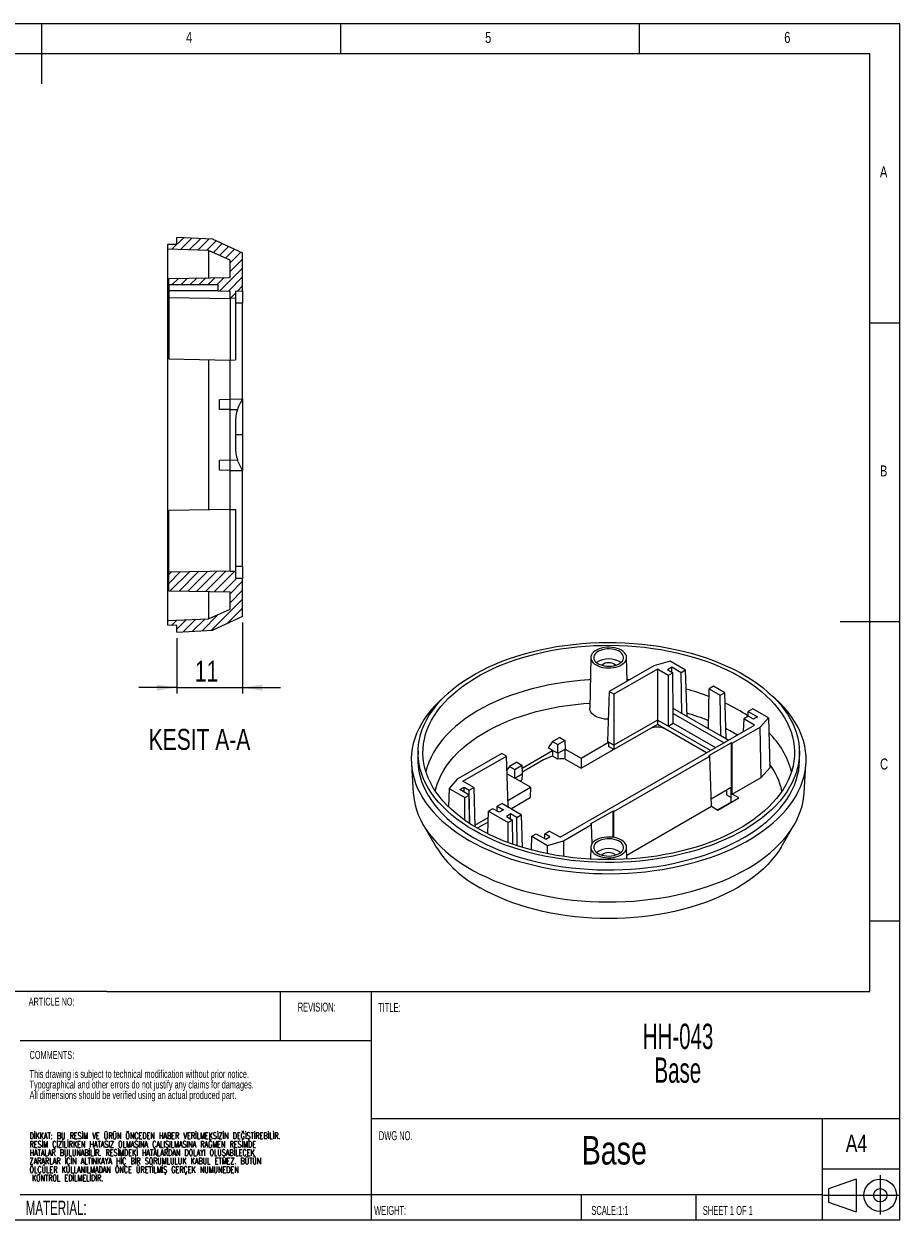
# Model space of a CAD drawing. Header units: millimetres. Extents: x 5 to 292, y 5 to 205.
# Tile 2 of 2: x 146 to 292, y 5 to 205. Entities that reach past the tile are written whole.
import ezdxf

# ---------------------------------------------------------------- set-up
doc = ezdxf.new("R2010")
doc.units = ezdxf.units.MM
doc.layers.add('FORMAT', color=7, linetype='Continuous')
doc.layers.add('LAYER1', color=7, linetype='Continuous', lineweight=25)
doc.layers.add('LAYER_1', color=179, linetype='Continuous', lineweight=25)
doc.styles.add('SLDTEXTSTYLE1', font='TXT', dxfattribs={"width": 0.75})
doc.styles.add('SLDTEXTSTYLE2', font='TXT', dxfattribs={"width": 0.605})
doc.styles.add('SLDTEXTSTYLE3', font='TXT', dxfattribs={"width": 0.605, "bigfont": 'bigfont'})
doc.dimstyles.new('SLDDIMSTYLE4', dxfattribs={"dimtxt": 3.5, "dimasz": 3.302, "dimexe": 0, "dimexo": 0.0625, "dimgap": 0.875, "dimtad": 1, "dimrnd": 1e-09, "dimzin": 12, "dimdsep": 46, "dimtxsty": 'SLDTEXTSTYLE1', "dimsah": 1, "dimcen": 0.09, "dimadec": 0, "dimazin": 3, "dimtfac": 1, "dimtmove": 0, "dimatfit": 0, "dimfxl": 1, "dimfrac": 2, "dimtolj": 1, "dimtzin": 12, "dimarcsym": 0})

# ---------------------------------------------------------------- blocks, each defined once
blk = doc.blocks.new('Block5_1')
at = {"layer": 'FORMAT'}
for p, q in [((11.82, 8.19), (11.82, 0)), ((6.79, 7.34), (1.01, 5.34)), ((1.01, 5.34), (1.01, 2.54)), ((6.79, 7.34), (6.79, 0.54)), ((0, 4.03), (15.88, 4.03)), ((1.01, 2.54), (6.79, 0.54))]:
    blk.add_line(p, q, dxfattribs=at)
for radius in [3.4, 1.4]:
    blk.add_circle((11.82, 3.99), radius, dxfattribs=at)
blk = doc.blocks.new('SW_NOTE_0')
at = {"layer": 'LAYER1', "color": 0, "char_height": 4.233, "attachment_point": 2, "style": 'SLDTEXTSTYLE2'}
for s, insert in [('HH-043', (9.79, 5.46)), ('Base', (9.75, -0.19))]:
    blk.add_mtext(s, dxfattribs=dict(at, insert=insert))
blk = doc.blocks.new('SW_NOTE_1')
at = {"layer": 'LAYER1', "color": 0, "char_height": 1.0583, "attachment_point": 1, "style": 'SLDTEXTSTYLE3'}
for s, insert in [('DİKKAT: BU RESİM VE ÜRÜN ÖNCEDEN HABER VERİLMEKSİZİN DEĞİŞTİREBİLİR.', (0, 1.36)), ('RESİM ÇİZİLİRKEN HATASIZ OLMASINA ÇALIŞILMASINA RAĞMEN RESİMDE', (0, -0.05)), ('HATALAR BULUNABİLİR. RESİMDEKİ HATALARDAN DOLAYI OLUŞABİLECEK', (0, -1.46)), ('ZARARLAR İÇİN ALTINKAYA HİÇ BİR SORUMLULUK KABUL ETMEZ. BÜTÜN', (0, -2.87)), ('ÖLÇÜLER KULLANILMADAN ÖNCE ÜRETİLMİŞ GERÇEK NUMUNEDEN', (0, -4.28)), ('KONTROL EDİLMELİDİR.', (0.4, -5.69))]:
    blk.add_mtext(s, dxfattribs=dict(at, insert=insert))
blk = doc.blocks.new('SW_NOTE_3')
at = {"layer": 'LAYER1', "color": 0, "char_height": 1.3229, "attachment_point": 1, "style": 'SLDTEXTSTYLE2'}
for s, insert in [('This drawing is subject to technical modification without prior notice.', (0, 1.71)), ('Typographical and other errors do not justify any claims for damages.', (0, -0.06)), ('All dimensions should be verified using an actual produced part.', (0, -1.82))]:
    blk.add_mtext(s, dxfattribs=dict(at, insert=insert))
blk = doc.blocks.new('_D_4')
at = {"layer": 'LAYER_1'}
for p, q in [((182.13, 104.87), (182.13, 92.99)), ((171.13, 102.29), (171.13, 92.99)), ((171.13, 93.99), (164.78, 93.99)), ((171.13, 93.99), (182.13, 93.99)), ((182.13, 93.99), (188.48, 93.99))]:
    blk.add_line(p, q, dxfattribs=at)
for points in [[(171.13, 93.99), (167.83, 94.5), (167.83, 93.48)], [(182.13, 93.99), (185.43, 93.48), (185.43, 94.5)]]:
    blk.add_solid(points, dxfattribs=at)
at = {"layer": 'LAYER_1', "insert": (174.15, 98.5), "char_height": 3.5, "attachment_point": 1, "style": 'SLDTEXTSTYLE1'}
blk.add_mtext('11', dxfattribs=at)

msp = doc.modelspace()

# ---------------------------------------------------------------- hatches: boundary and pattern name
at = {"layer": 'LAYER_1', "linetype": 'Continuous', "lineweight": 18}
h = msp.add_hatch(dxfattribs=at)
h.set_pattern_fill('ANSI31', color=256, scale=0.333333, style=0)
h.paths.add_polyline_path([(180.03171, 160.30511), (180.03171, 159.09001), (180.93171, 159.10572), (180.93171, 160.31907), (182.13171, 160.34002), (182.13171, 166.71352), (177.13856, 168.9752), (171.13171, 169.29001), (171.13171, 168.19001), (169.63171, 168.16383), (169.63171, 167.34239), (176.41937, 167.10536), (180.03171, 165.46913), (180.03171, 162.59001), (169.78171, 162.4111), (169.78171, 161.34001), (178.03171, 161.34001), (178.03171, 160.34003)], flags=0)
h = msp.add_hatch(dxfattribs=at)
h.set_pattern_fill('ANSI31', color=256, scale=0.333333, style=0)
h.paths.add_polyline_path([(180.93171, 112.26095), (180.93171, 113.4743), (180.03171, 113.49001), (169.78171, 113.31107), (169.78171, 110.16892), (180.03171, 109.99001), (180.03171, 107.11089), (176.41937, 105.47466), (169.63171, 105.23763), (169.63171, 104.41619), (171.13171, 104.39001), (171.13171, 103.29001), (177.13856, 103.60482), (182.13171, 105.8665), (182.13171, 112.24)], flags=0)

# ---------------------------------------------------------------- linework, layer by layer
at = {"color": 7, "linetype": 'Continuous', "lineweight": 25}
for p, q in [((169.63171, 168.16383), (171.13171, 168.19001)), ((169.63171, 167.34239), (169.63171, 168.16383)), ((171.13171, 168.19001), (171.13171, 169.29001)), ((177.13856, 168.9752), (171.13171, 169.29001)), ((177.13856, 168.9752), (182.13171, 166.71352)), ((176.41937, 167.10536), (169.63171, 167.34239)), ((169.63171, 158.73545), (169.63171, 167.34239)), ((180.03171, 165.46913), (176.41937, 167.10536)), ((176.41937, 167.10536), (176.41937, 162.52696)), ((182.13171, 160.34002), (182.13171, 166.71352)), ((180.03171, 162.59001), (180.03171, 165.46913)), ((169.78171, 162.4111), (180.03171, 162.59001)), ((169.78171, 161.34001), (169.78171, 162.4111)), ((178.03171, 161.34001), (169.78171, 161.34001)), ((169.78171, 161.34001), (169.78171, 160.34001)), ((178.03171, 160.34001), (169.78171, 160.34001)), ((169.78171, 160.34001), (169.78171, 159.26895)), ((178.03171, 160.34003), (178.03171, 161.34001)), ((178.03171, 160.34003), (180.03171, 160.30511)), ((180.03171, 159.09001), (180.03171, 160.30511)), ((180.93171, 160.31907), (182.13171, 160.34002)), ((180.93171, 160.31907), (180.93171, 159.10572)), ((182.13171, 160.34002), (182.13171, 158.29001)), ((169.78171, 158.73806), (169.63171, 158.73545)), ((169.63171, 152.73545), (169.63171, 158.73545)), ((169.78171, 159.26895), (180.03171, 159.09001)), ((169.78171, 159.26895), (169.78171, 148.96895)), ((180.93171, 159.10572), (180.03171, 159.09001)), ((180.03171, 159.09001), (180.03171, 148.79001)), ((180.93171, 159.10572), (180.93171, 148.80572)), ((182.13171, 158.29001), (180.93171, 158.29001)), ((182.13171, 142.29001), (182.13171, 158.29001)), ((169.63171, 152.73545), (169.78171, 152.73283)), ((169.63171, 105.23763), (169.63171, 152.73545)), ((169.78171, 148.96895), (180.03171, 148.79001)), ((176.41937, 148.85307), (176.41937, 123.72695)), ((180.03171, 148.79001), (180.93171, 148.80572)), ((180.03171, 142.25335), (180.03171, 148.79001)), ((178.25171, 142.20674), (180.03171, 142.25335)), ((178.25171, 140.51889), (178.25171, 142.20674)), ((180.03171, 142.25335), (182.13171, 142.29001)), ((180.03171, 140.50335), (180.03171, 142.25335)), ((182.13171, 142.29001), (182.13171, 136.29001)), ((180.03171, 140.50335), (178.25171, 140.51889)), ((180.03171, 140.50335), (181.27141, 140.52499)), ((180.03171, 132.07667), (180.03171, 140.50335)), ((180.93171, 138.37083), (180.93171, 134.20919)), ((182.13171, 136.29001), (180.93171, 136.29001)), ((182.13171, 136.29001), (182.13171, 130.29001)), ((178.25171, 132.06113), (180.03171, 132.07667)), ((178.25171, 130.3422), (178.25171, 132.06113)), ((180.03171, 130.32667), (180.03171, 132.07667)), ((180.03171, 132.07667), (181.27141, 132.05503)), ((180.03171, 130.32667), (178.25171, 130.3422)), ((180.03171, 130.32667), (182.13171, 130.29001)), ((180.03171, 123.79001), (180.03171, 130.32667)), ((182.13171, 114.29001), (182.13171, 130.29001)), ((180.03171, 123.79001), (169.78171, 123.61107)), ((169.78171, 113.31107), (169.78171, 123.61107)), ((180.03171, 113.49001), (180.03171, 123.79001)), ((180.03171, 123.79001), (180.93171, 123.7743)), ((180.93171, 123.7743), (180.93171, 113.4743)), ((180.93171, 114.29001), (182.13171, 114.29001)), ((182.13171, 114.29001), (182.13171, 112.24)), ((180.03171, 113.49001), (169.78171, 113.31107)), ((169.78171, 110.16892), (169.78171, 113.31107)), ((180.03171, 113.49001), (180.93171, 113.4743)), ((180.93171, 113.4743), (180.93171, 112.26095)), ((182.13171, 112.24), (180.93171, 112.26095)), ((182.13171, 105.8665), (182.13171, 112.24)), ((169.78171, 110.16892), (180.03171, 109.99001)), ((176.41937, 110.05306), (176.41937, 105.47466)), ((180.03171, 107.11089), (180.03171, 109.99001)), ((176.41937, 105.47466), (180.03171, 107.11089)), ((169.63171, 105.23763), (176.41937, 105.47466)), ((169.63171, 104.41619), (169.63171, 105.23763)), ((171.13171, 104.39001), (169.63171, 104.41619)), ((171.13171, 103.29001), (171.13171, 104.39001)), ((182.13171, 105.8665), (177.13856, 103.60482)), ((171.13171, 103.29001), (177.13856, 103.60482)), ((240.32585, 99.04466), (240.14433, 90.55393)), ((246.41015, 95.08009), (246.32539, 99.04466)), ((253.57869, 98.43188), (250.85383, 97.64537)), ((256.18943, 96.92474), (253.57869, 98.43188)), ((250.85383, 97.64537), (243.39245, 93.338)), ((251.45735, 97.09124), (244.17415, 92.88674)), ((253.26049, 96.05031), (251.45735, 97.09124)), ((251.45735, 97.09124), (251.45735, 88.57561)), ((253.86151, 97.39418), (253.1544, 96.98597)), ((253.1544, 96.98597), (254.01784, 96.48752)), ((253.26049, 96.05031), (253.26047, 87.53469)), ((254.01784, 96.48752), (253.26049, 96.05031)), ((255.43205, 96.48752), (253.86151, 97.39418)), ((253.86151, 96.57777), (253.86151, 97.39418)), ((254.11967, 89.69228), (254.01784, 96.48752)), ((256.18943, 96.92474), (255.43205, 96.48752)), ((255.53388, 89.69228), (255.43205, 96.48752)), ((256.4236, 89.17864), (256.18943, 96.92474)), ((246.76298, 95.28377), (246.40532, 95.30573)), ((260.86187, 94.2274), (260.10449, 93.79018)), ((262.73016, 93.14885), (260.86187, 94.2274)), ((243.39245, 93.338), (243.1394, 84.96845)), ((244.17415, 92.88674), (243.39245, 93.338)), ((244.17415, 92.88674), (244.17415, 84.37111)), ((260.00267, 87.1125), (260.10449, 93.79018)), ((260.10449, 93.79018), (261.97279, 92.71163)), ((261.97279, 92.71163), (262.73016, 93.14885)), ((262.07462, 85.91639), (261.97279, 92.71163)), ((262.96434, 85.40275), (262.73016, 93.14885)), ((255.53388, 89.69228), (254.10733, 90.51581)), ((267.4026, 90.45151), (266.64523, 90.01429)), ((270.01334, 88.94437), (267.4026, 90.45151)), ((251.45735, 88.57561), (244.17415, 84.37111)), ((251.45735, 88.57561), (251.45735, 87.85355)), ((253.26047, 87.53469), (251.45735, 88.57561)), ((253.26047, 87.53469), (254.11968, 88.0307)), ((254.11968, 89.69228), (254.11967, 89.69228)), ((254.11968, 89.69228), (262.61381, 84.78873)), ((254.11968, 88.0307), (254.11968, 89.69228)), ((254.11968, 88.0307), (261.17468, 83.95793)), ((255.53387, 89.69227), (255.53388, 89.69228)), ((260.00266, 87.11249), (255.53387, 89.69227)), ((265.88788, 88.76067), (265.82382, 86.64183)), ((266.64523, 89.19788), (265.88788, 88.76067)), ((267.69102, 87.71974), (265.88788, 88.76067)), ((266.63267, 89.19063), (266.64523, 90.01429)), ((266.64523, 90.01429), (268.21578, 89.10763)), ((267.50867, 88.69943), (266.64523, 89.19788)), ((268.21578, 89.10763), (267.50867, 88.69943)), ((268.66978, 87.39313), (270.01334, 88.94437)), ((270.01334, 88.94437), (270.23103, 80.59522)), ((235.19389, 68.95955), (267.69102, 87.71974)), ((251.45735, 87.85355), (244.17415, 83.64905)), ((259.69008, 83.10089), (251.45735, 87.85355)), ((260.31547, 83.46192), (253.26047, 87.53469)), ((260.00266, 87.11249), (260.00267, 87.1125)), ((262.07462, 85.91639), (260.00267, 87.1125)), ((263.98806, 84.69043), (268.66978, 87.39313)), ((268.81682, 78.9624), (268.66978, 87.39313)), ((233.94152, 84.97911), (233.22343, 83.92753)), ((235.13501, 85.6681), (233.94152, 84.97911)), ((233.94152, 84.97911), (234.80498, 84.48064)), ((234.80498, 84.48064), (235.99847, 85.16963)), ((234.80498, 83.01452), (234.80498, 84.48064)), ((235.13501, 85.6681), (235.99847, 85.16963)), ((235.99847, 85.16963), (236.04242, 83.72887)), ((238.69406, 82.19811), (243.31618, 84.8664)), ((243.31618, 84.8664), (243.1394, 84.96845)), ((244.17415, 84.37111), (243.31618, 84.8664)), ((243.31618, 84.8664), (243.31618, 84.14434)), ((244.17415, 83.64905), (243.31618, 84.14434)), ((244.17415, 84.37111), (244.17415, 83.64905)), ((260.07303, 82.62353), (263.82073, 84.78703)), ((262.07461, 85.91638), (262.07462, 85.91639)), ((263.32089, 85.19692), (262.07461, 85.91638)), ((263.98806, 84.69043), (263.82073, 84.78703)), ((263.82073, 84.78703), (263.82073, 77.26837)), ((263.98806, 76.17482), (263.98806, 84.69043)), ((211.45423, 83.37495), (211.42805, 82.15032)), ((225.46172, 82.98681), (218.00033, 78.67945)), ((218.96021, 78.33105), (226.24341, 82.53555)), ((226.24341, 82.53555), (225.46172, 82.98681)), ((226.49648, 74.16601), (226.24341, 82.53555)), ((228.83173, 80.54592), (233.95645, 83.50436)), ((233.95645, 83.50436), (233.22343, 83.92753)), ((233.95645, 83.50436), (233.95645, 82.50976)), ((234.80498, 83.01452), (233.95645, 83.50436)), ((234.80498, 82.01992), (233.95645, 82.50976)), ((234.80498, 83.01452), (236.04242, 83.72887)), ((234.80498, 83.01452), (234.80498, 82.01992)), ((236.04242, 83.72887), (238.69406, 82.19811)), ((236.04242, 82.04406), (236.04242, 83.72887)), ((236.04242, 82.04406), (238.69406, 80.5133)), ((238.69406, 80.5133), (244.15003, 83.66297)), ((238.69406, 82.19811), (238.69406, 80.5133)), ((244.18907, 73.26072), (260.24036, 82.52693)), ((260.07303, 82.62353), (260.24036, 82.52693)), ((260.49339, 74.15739), (260.24036, 82.52693)), ((275.22319, 82.15032), (275.19701, 83.37495)), ((210.34828, 81.21721), (210.66287, 76.3191)), ((226.74551, 80.82494), (226.31423, 80.19337)), ((227.96098, 81.52662), (226.74551, 80.82494)), ((226.74551, 80.82494), (227.60898, 80.32648)), ((227.60898, 80.32648), (228.82444, 81.02815)), ((227.60898, 78.86035), (227.60898, 80.32648)), ((227.96098, 81.52662), (228.82444, 81.02815)), ((228.82444, 81.02815), (228.84641, 79.57471)), ((232.43742, 81.90538), (229.4947, 80.20659)), ((270.23103, 80.59522), (268.81682, 78.9624)), ((275.98837, 76.3191), (276.30296, 81.21721)), ((218.00033, 78.67945), (216.6379, 77.10642)), ((220.76336, 77.29012), (218.96021, 78.33105)), ((226.33225, 79.59739), (227.60898, 78.86035)), ((227.60898, 78.86035), (228.84641, 79.57471)), ((230.26062, 77.32959), (227.60898, 78.86035)), ((228.84641, 79.57471), (228.81581, 78.56244)), ((263.98806, 76.17482), (268.81682, 78.9624)), ((216.6379, 77.10642), (216.55887, 74.06056)), ((216.6379, 77.10642), (219.24863, 75.59928)), ((218.43546, 76.94315), (219.14257, 77.35136)), ((220.006, 76.0365), (218.43546, 76.94315)), ((219.14257, 77.35136), (220.006, 76.8529)), ((219.14257, 76.53495), (219.14257, 77.35136)), ((219.24863, 75.59928), (220.006, 76.0365)), ((220.006, 76.8529), (220.76336, 77.29012)), ((220.08988, 71.25588), (220.006, 76.8529)), ((220.07752, 71.26393), (220.006, 76.0365)), ((220.76336, 77.29012), (220.96227, 70.71096)), ((226.46704, 75.1396), (230.26062, 77.32959)), ((230.26062, 77.32959), (230.20878, 75.61485)), ((263.82073, 77.26837), (260.45802, 75.32712)), ((263.00743, 76.79887), (263.00743, 76.79251)), ((263.00743, 76.79251), (263.02965, 76.05762)), ((263.02965, 76.05762), (263.82073, 75.60094)), ((263.82073, 74.85908), (263.82073, 77.26837)), ((265.08047, 75.54419), (263.98806, 76.17482)), ((219.24863, 71.82731), (219.24863, 75.59928)), ((224.6661, 73.34628), (224.67844, 74.15556)), ((224.67844, 74.15556), (225.4358, 74.59277)), ((224.67844, 74.15556), (225.71866, 73.55506)), ((228.71831, 72.69782), (225.4358, 74.59277)), ((226.33577, 74.07323), (226.49648, 74.16601)), ((226.49648, 74.16601), (226.49096, 73.98364)), ((226.93705, 73.72612), (230.20878, 75.61485)), ((246.35317, 65.99441), (260.49339, 74.15739)), ((260.49339, 74.15739), (261.58579, 73.52676)), ((263.82073, 74.85908), (261.54931, 73.54782)), ((261.58579, 73.52676), (265.08047, 75.54419)), ((263.85721, 74.83802), (263.82073, 74.85908)), ((220.95454, 70.96671), (223.18199, 72.2526)), ((223.10016, 69.54566), (223.21397, 73.31014)), ((223.97134, 73.74736), (223.21397, 73.31014)), ((223.21397, 73.31014), (226.49648, 71.41518)), ((225.01155, 73.14686), (223.97134, 73.74736)), ((225.71866, 73.55506), (225.01155, 73.14686)), ((226.92074, 72.86111), (226.21363, 72.45291)), ((226.21363, 72.45291), (227.25385, 71.85241)), ((227.96096, 72.26061), (226.92074, 72.86111)), ((226.92074, 72.0447), (226.92074, 72.86111)), ((227.96096, 72.26061), (228.71831, 72.69782)), ((228.03159, 67.54675), (227.96096, 72.26061)), ((228.71831, 72.69782), (228.88214, 67.2789)), ((240.27404, 71.19382), (244.02174, 73.35732)), ((244.18907, 73.26072), (244.02174, 73.35732)), ((244.02174, 73.35732), (244.02174, 68.95706)), ((244.18907, 68.93104), (244.18907, 73.26072)), ((212.36171, 70.97575), (214.50428, 67.31676)), ((223.15978, 71.51771), (221.35846, 70.47783)), ((227.25385, 71.85241), (226.49648, 71.41518)), ((226.49648, 68.08265), (226.49648, 71.41518)), ((227.31475, 67.78831), (227.25385, 71.85241)), ((235.75966, 68.39452), (240.44137, 71.09722)), ((240.27404, 71.19382), (240.44137, 71.09722)), ((240.53767, 67.91201), (240.44137, 71.09722)), ((272.14696, 67.31676), (274.28953, 70.97575)), ((230.39301, 66.85038), (230.46181, 69.12605)), ((230.46181, 69.12605), (231.21918, 69.56327)), ((230.46181, 69.12605), (233.07254, 67.6189)), ((231.21918, 69.56327), (232.78973, 68.65661)), ((232.62106, 68.75398), (232.6334, 69.56327)), ((232.6334, 69.56327), (233.39075, 70.00048)), ((233.49683, 69.06481), (232.6334, 69.56327)), ((232.78973, 68.65661), (233.49683, 69.06481)), ((233.07254, 67.6189), (235.75966, 68.39452)), ((235.19389, 68.95955), (233.39075, 70.00048)), ((235.75966, 68.39452), (235.79272, 65.75718)), ((233.06676, 66.22826), (233.07254, 67.6189)), ((240.32585, 67.29383), (240.28339, 65.30795)), ((246.36784, 65.30795), (246.32539, 67.29383))]:
    msp.add_line(p, q, dxfattribs=at)
at = {"color": 7, "linetype": 'Continuous', "lineweight": 25, "flags": 128}
for points in [[(220.78743, 70.13685), (219.79201, 70.73808), (218.84466, 71.36465), (217.94734, 72.0153), (217.10185, 72.6887), (216.30994, 73.38346), (215.57323, 74.09816), (214.89321, 74.83136), (214.27127, 75.58155), (213.70869, 76.34719), (213.20662, 77.12673), (212.76608, 77.91857), (212.38797, 78.72109), (212.07306, 79.53265), (211.822, 80.3516), (211.6353, 81.17627), (211.51335, 82.00496), (211.45638, 82.83598), (211.46452, 83.66765), (211.53775, 84.49825), (211.67592, 85.32609), (211.87875, 86.14948), (212.14583, 86.96675), (212.4766, 87.7762), (212.87039, 88.57621), (213.32641, 89.36512), (213.84371, 90.14133), (214.42124, 90.90326), (215.05782, 91.64934), (215.75215, 92.37805), (216.50281, 93.08791), (217.30827, 93.77746), (218.16688, 94.44529), (219.07688, 95.09005), (220.03643, 95.7104), (221.04356, 96.3051), (222.0962, 96.87291), (223.19222, 97.41268), (224.32937, 97.92331), (225.50532, 98.40376), (226.71769, 98.85304), (227.96398, 99.27023), (229.24165, 99.65449), (230.5481, 100.00502), (231.88065, 100.32112), (233.23658, 100.60213), (234.61312, 100.84749), (236.00747, 101.05668), (237.41676, 101.22929), (238.83812, 101.36496), (240.26866, 101.46342), (241.70543, 101.52445), (243.14552, 101.54794), (244.58598, 101.53385), (246.02386, 101.48219), (247.45622, 101.39307), (248.88015, 101.26669), (250.29274, 101.10328), (251.69108, 100.9032), (253.07234, 100.66684), (254.43369, 100.39469), (255.77234, 100.0873), (257.08557, 99.74531), (258.37068, 99.36942), (259.62506, 98.96038), (260.84614, 98.51904), (262.03143, 98.04629), (263.1785, 97.54311), (264.28501, 97.01052), (265.3487, 96.44962), (266.36741, 95.86153), (267.33903, 95.24747), (268.26161, 94.6087), (269.13323, 93.94651), (269.95214, 93.26226), (270.71665, 92.55734), (271.4252, 91.8332), (272.07634, 91.09132), (272.66875, 90.33322), (273.20121, 89.56043), (273.67264, 88.77454), (274.08207, 87.97716), (274.42866, 87.16991), (274.71172, 86.35444), (274.93065, 85.53242), (275.08502, 84.70553), (275.17451, 83.87546), (275.19893, 83.04391), (275.15823, 82.21256), (275.0525, 81.38313), (274.88196, 80.5573), (274.64695, 79.73676), (274.34795, 78.9232), (273.98557, 78.11826), (273.56056, 77.3236), (273.07378, 76.54083), (272.52622, 75.77157), (271.91901, 75.01737), (271.25339, 74.27979), (270.53071, 73.56032), (269.75245, 72.86044), (268.9202, 72.18157), (268.03567, 71.52511), (267.10065, 70.89239), (266.11706, 70.28471), (265.08691, 69.70331), (264.01231, 69.14938), (262.89544, 68.62404), (261.73859, 68.12838), (260.54413, 67.6634), (259.31449, 67.23005), (258.05218, 66.82922), (256.75979, 66.46173), (255.43996, 66.12833), (254.09537, 65.8297), (252.72879, 65.56645), (251.34299, 65.33911), (249.94081, 65.14816), (248.52512, 64.99399), (247.09881, 64.87689), (245.66479, 64.79713), (244.22599, 64.75485), (242.78535, 64.75015), (241.34581, 64.78304), (239.91032, 64.85345), (238.48181, 64.96122), (237.06319, 65.10616), (235.65737, 65.28795), (234.26721, 65.50623), (232.89556, 65.76055), (231.54521, 66.05039), (230.21893, 66.37516), (228.91943, 66.73419), (227.64936, 67.12676), (226.41132, 67.55206), (225.20783, 68.00922), (224.04135, 68.4973), (222.91427, 69.01532), (221.82889, 69.56221), (220.78743, 70.13685)], [(221.36827, 70.47217), (220.39164, 71.06223), (219.46255, 71.67735), (218.58292, 72.31624), (217.75457, 72.97758), (216.97923, 73.66), (216.25848, 74.36208), (215.59384, 75.08238), (214.98668, 75.81939), (214.43826, 76.57159), (213.94971, 77.33742), (213.52204, 78.11529), (213.15615, 78.9036), (212.85278, 79.7007), (212.61258, 80.50495), (212.43604, 81.31467), (212.32351, 82.1282), (212.27525, 82.94383), (212.29134, 83.75989), (212.37175, 84.57469), (212.51633, 85.38652), (212.72475, 86.19371), (212.99661, 86.9946), (213.33132, 87.78751), (213.7282, 88.5708), (214.18643, 89.34285), (214.70505, 90.10206), (215.283, 90.84686), (215.91906, 91.5757), (216.61193, 92.28708), (217.36017, 92.97951), (218.16223, 93.65156), (219.01644, 94.30185), (219.92103, 94.92901), (220.87414, 95.53176), (221.87378, 96.10884), (222.91788, 96.65905), (224.00428, 97.18127), (225.13072, 97.67439), (226.29488, 98.13741), (227.49434, 98.56936), (228.72661, 98.96934), (229.98913, 99.33653), (231.2793, 99.67017), (232.59444, 99.96957), (233.93182, 100.2341), (235.28867, 100.46321), (236.66218, 100.65644), (238.0495, 100.81338), (239.44775, 100.9337), (240.85404, 101.01716), (242.26546, 101.06358), (243.67907, 101.07287), (245.09195, 101.04501), (246.50116, 100.98005), (247.9038, 100.87813), (249.29695, 100.73947), (250.67772, 100.56434), (252.04325, 100.35311), (253.39071, 100.10623), (254.71732, 99.82419), (256.02031, 99.50759), (257.29699, 99.15709), (258.54471, 98.7734), (259.76089, 98.35732), (260.943, 97.90972), (262.0886, 97.43153), (263.19531, 96.92373), (264.26083, 96.38738), (265.28297, 95.82358), (266.25959, 95.23352), (267.18868, 94.6184), (268.06831, 93.97951), (268.89666, 93.31817), (269.67201, 92.63575), (270.39275, 91.93367), (271.05739, 91.21337), (271.66455, 90.47636), (272.21298, 89.72416), (272.70153, 88.95833), (273.1292, 88.18046), (273.49509, 87.39215), (273.79845, 86.59505), (274.03865, 85.7908), (274.2152, 84.98108), (274.32772, 84.16755), (274.37599, 83.35192), (274.3599, 82.53586), (274.27948, 81.72106), (274.13491, 80.90923), (273.92648, 80.10203), (273.65463, 79.30115), (273.31991, 78.50824), (272.92303, 77.72495), (272.46481, 76.9529), (271.94618, 76.19369), (271.36824, 75.44889), (270.73217, 74.72004), (270.0393, 74.00867), (269.29106, 73.31624), (268.48901, 72.64419), (267.6348, 71.9939), (266.7302, 71.36674), (265.7771, 70.76399), (264.77746, 70.18691), (263.73336, 69.6367), (262.64696, 69.11448), (261.52051, 68.62136), (260.35635, 68.15834), (259.1569, 67.72639), (257.92463, 67.32641), (256.6621, 66.95921), (255.37193, 66.62557), (254.05679, 66.32618), (252.71942, 66.06165), (251.36257, 65.83254), (249.98906, 65.63931), (248.60174, 65.48237), (247.20349, 65.36205), (245.79719, 65.27859), (244.38578, 65.23217), (242.97217, 65.22288), (241.55929, 65.25074), (240.15007, 65.3157), (238.74744, 65.41762), (237.35429, 65.55628), (235.97352, 65.73141), (234.60799, 65.94263), (233.26052, 66.18952), (231.93392, 66.47156), (230.63093, 66.78816), (229.35425, 67.13866), (228.10653, 67.52235), (226.89035, 67.93843), (225.70824, 68.38602), (224.56264, 68.86422), (223.45593, 69.37202), (222.3904, 69.90837), (221.36827, 70.47217)], [(241.2043, 97.79867), (241.54416, 97.62983), (241.92381, 97.49212), (242.33478, 97.38861), (242.76788, 97.32162), (243.21344, 97.29263), (243.66151, 97.30231), (244.10208, 97.35044), (244.52529, 97.43593), (244.92171, 97.55688), (245.28248, 97.71058), (245.59953, 97.89361), (245.86579, 98.10188), (246.0753, 98.33073), (246.2234, 98.57505), (246.30675, 98.82938), (246.32352, 99.08804), (246.27332, 99.34526), (246.15727, 99.59528), (245.97796, 99.83253), (245.73941, 100.0517), (245.44694, 100.2479), (245.10708, 100.41674), (244.72742, 100.55445), (244.31646, 100.65796), (243.88335, 100.72496), (243.43779, 100.75394), (242.98972, 100.74426), (242.54916, 100.69614), (242.12594, 100.61065), (241.72952, 100.4897), (241.36876, 100.33599), (241.0517, 100.15296), (240.78545, 99.94469), (240.57593, 99.71584), (240.42784, 99.47153), (240.34448, 99.21719), (240.32772, 98.95853), (240.37792, 98.70131), (240.49397, 98.45129), (240.67327, 98.21404), (240.91182, 97.99487), (241.2043, 97.79867)], [(241.55785, 98.00278), (241.86431, 97.85229), (242.20862, 97.73213), (242.58186, 97.64541), (242.97436, 97.59438), (243.37596, 97.58036), (243.77626, 97.60371), (244.16488, 97.66382), (244.53177, 97.75914), (244.86742, 97.88721), (245.16313, 98.0447), (245.41126, 98.22753), (245.60537, 98.43097), (245.74043, 98.64975), (245.81296, 98.87821), (245.82106, 99.11043), (245.76453, 99.34038), (245.64483, 99.56213), (245.46507, 99.76992), (245.2299, 99.95837), (244.94541, 100.1226), (244.61896, 100.25837), (244.25902, 100.36214), (243.87491, 100.43124), (243.47656, 100.46387), (243.07431, 100.4592), (242.67857, 100.41733), (242.29959, 100.33936), (241.94718, 100.2273), (241.63047, 100.08406), (241.35766, 99.91335), (241.13582, 99.71958), (240.9707, 99.50778), (240.86657, 99.28343), (240.82612, 99.05235), (240.85042, 98.82051), (240.93882, 98.59392), (241.08903, 98.37846), (241.29717, 98.17969), (241.55785, 98.00278)], [(240.24591, 95.30573), (239.97573, 95.28937), (238.57484, 95.18211), (237.18395, 95.03789), (235.80597, 94.85701), (234.44381, 94.63985), (233.10032, 94.38687), (231.77834, 94.09859), (230.48065, 93.77563), (229.20997, 93.41867), (227.96897, 93.02844), (226.76027, 92.60579), (225.5864, 92.15158), (224.44984, 91.66679), (223.35298, 91.15243), (222.29812, 90.60957), (221.28748, 90.03937), (220.32319, 89.44302), (219.40727, 88.82178), (218.54165, 88.17694), (217.72815, 87.50988), (216.96849, 86.82198), (216.26425, 86.11471), (215.61693, 85.38953), (215.02788, 84.64799), (214.49833, 83.89164), (214.02942, 83.12207), (213.62211, 82.34089), (213.27727, 81.54976), (212.99562, 80.75033), (212.77775, 79.94429), (212.7758, 79.93579)], [(215.85016, 92.47495), (215.83652, 92.46311), (215.05582, 91.75085), (214.33046, 91.01935), (213.66186, 90.27004), (213.05133, 89.5044), (212.50005, 88.72391), (212.00913, 87.93011), (211.5795, 87.12455), (211.21202, 86.30881), (210.90741, 85.48449), (210.66625, 84.65319), (210.48903, 83.81655), (210.37608, 82.9762), (210.32764, 82.13379), (210.34379, 81.29097), (210.4245, 80.44939), (210.56962, 79.61069), (210.77886, 78.77652), (211.05182, 77.9485), (211.38795, 77.12827), (211.7866, 76.31742), (212.24699, 75.51755), (212.76821, 74.73021), (213.34926, 73.95696), (213.98898, 73.1993), (214.68613, 72.45871), (215.43935, 71.73666), (216.24715, 71.03454), (217.10796, 70.35374), (218.0201, 69.69559), (218.98177, 69.06137), (219.99109, 68.45233)], [(219.99109, 68.45233), (221.0461, 67.86966), (222.14471, 67.3145), (223.28479, 66.78793), (224.4641, 66.291), (225.68034, 65.82466), (226.93111, 65.38984), (228.21398, 64.98738), (229.52642, 64.61808), (230.86589, 64.28265), (232.22974, 63.98175), (233.61531, 63.71597), (235.01989, 63.48584), (236.44073, 63.29179), (237.87505, 63.13422), (239.32003, 63.01343), (240.77286, 62.92965), (242.23069, 62.88306), (243.69065, 62.87373), (245.14991, 62.9017), (246.60559, 62.9669), (248.05485, 63.06921), (249.49486, 63.20843), (250.92279, 63.38428), (252.33584, 63.59642), (253.73126, 63.84444), (255.10631, 64.12784), (256.45829, 64.44609), (257.78457, 64.79854), (259.08255, 65.18452), (260.34968, 65.60326), (261.58348, 66.05395), (262.78155, 66.5357), (263.94153, 67.04758), (265.06115, 67.58857), (266.13822, 68.15763), (267.17064, 68.75363), (268.15638, 69.37541), (269.09351, 70.02175), (269.9802, 70.69139), (270.81471, 71.38302), (271.59541, 72.09528), (272.32077, 72.82678), (272.98938, 73.57609), (273.59991, 74.34173), (274.15118, 75.12222), (274.64211, 75.91601), (275.07173, 76.72157), (275.43921, 77.53731), (275.74383, 78.36164), (275.98499, 79.19293), (276.16221, 80.02957), (276.27515, 80.86992), (276.3236, 81.71233), (276.30745, 82.55515), (276.22673, 83.39674), (276.08161, 84.23544), (275.87237, 85.06961), (275.59942, 85.89762), (275.26329, 86.71786), (274.86464, 87.52871), (274.40425, 88.32858), (273.88302, 89.11591), (273.30198, 89.88917), (272.66226, 90.64683), (271.9651, 91.38741), (271.21189, 92.10947), (270.80107, 92.47495)], [(214.3596, 76.68792), (214.44341, 77.05273), (214.67364, 77.84324), (214.96875, 78.62653), (215.32809, 79.40083), (215.75082, 80.16438), (216.236, 80.91546), (216.78253, 81.65237), (217.38917, 82.37343), (218.05455, 83.07701), (218.77715, 83.76152), (219.55534, 84.42541), (220.38737, 85.06718), (221.27134, 85.68537), (222.20526, 86.27858), (223.187, 86.84547), (224.21436, 87.38476), (225.28499, 87.89522), (226.39647, 88.3757), (227.5463, 88.82511), (228.73185, 89.24243), (229.95046, 89.62671), (231.19936, 89.9771), (232.47571, 90.29279), (233.77664, 90.57307), (235.09919, 90.8173), (236.44037, 91.02493), (237.79715, 91.19549), (239.16644, 91.3286), (240.16244, 91.40133)], [(243.25207, 88.69509), (243.0978, 88.69932), (242.64684, 88.73689), (242.2098, 88.81126), (241.79565, 88.92091), (241.41288, 89.06359), (241.06933, 89.23637), (240.77206, 89.43571), (240.52716, 89.65751), (240.33966, 89.89724), (240.2134, 90.14997), (240.15097, 90.41052), (240.14433, 90.55393)], [(211.42805, 82.15032), (211.4302, 81.61092), (211.48721, 80.77921), (211.60927, 79.94984), (211.79612, 79.1245), (212.04739, 78.30487), (212.36255, 77.49264), (212.74098, 76.68946), (213.18188, 75.89697), (213.68436, 75.11679), (214.2474, 74.35052), (214.86985, 73.59972), (215.55043, 72.86592), (216.28775, 72.15062), (217.08031, 71.45529), (217.92649, 70.78135), (218.82455, 70.13016), (219.77267, 69.50307), (220.76891, 68.90135)], [(220.76891, 68.90135), (221.81123, 68.32624), (222.8975, 67.7789), (224.02551, 67.26046), (225.19294, 66.77197), (226.39742, 66.31444), (227.63648, 65.88879), (228.9076, 65.4959), (230.20817, 65.13657), (231.53553, 64.81153), (232.88699, 64.52145), (234.25977, 64.26692), (235.65107, 64.04847), (237.05805, 63.86653), (238.47783, 63.72147), (239.90752, 63.61361), (241.34419, 63.54314), (242.78491, 63.51023), (244.22673, 63.51493), (245.66671, 63.55724), (247.10191, 63.63707), (248.52939, 63.75426), (249.94625, 63.90857), (251.34957, 64.09967), (252.73651, 64.32719), (254.10422, 64.59066), (255.44991, 64.88954), (256.77083, 65.22321), (258.06428, 65.591), (259.32762, 65.99216), (260.55827, 66.42587), (261.75372, 66.89123), (262.91152, 67.3873), (264.0293, 67.91307), (265.10479, 68.46746), (266.13578, 69.04934), (267.12018, 69.65752), (268.05596, 70.29075), (268.94123, 70.94775), (269.77416, 71.62718), (270.55305, 72.32763), (271.27633, 73.04769), (271.9425, 73.78588), (272.55021, 74.5407), (273.09821, 75.3106), (273.58539, 76.094), (274.01076, 76.88932), (274.37343, 77.69491), (274.67268, 78.50915), (274.90788, 79.33036), (275.07856, 80.15687), (275.18438, 80.98698), (275.22511, 81.81901), (275.22319, 82.15032)], [(210.66287, 76.3191), (210.68149, 76.07269), (210.78686, 75.23415), (210.95683, 74.39914), (211.19106, 73.56933), (211.4891, 72.74637), (211.85034, 71.93189), (212.27408, 71.12751), (212.75947, 70.33483), (213.30554, 69.55541), (213.91121, 68.79081), (214.57529, 68.04255), (215.29644, 67.31211), (216.07325, 66.60093), (216.90416, 65.91044), (217.78753, 65.24201), (218.7216, 64.59695), (219.70452, 63.97656), (220.73434, 63.38206), (221.80901, 62.81463), (222.9264, 62.2754), (224.0843, 61.76544), (225.28039, 61.28576), (226.51231, 60.83733), (227.77761, 60.42101), (229.07378, 60.03765), (230.39825, 59.688), (231.74838, 59.37276), (233.1215, 59.09255), (234.51488, 58.84793), (235.92575, 58.63939), (237.35131, 58.46734), (238.78874, 58.33212), (240.23517, 58.234), (241.68774, 58.17317), (243.14356, 58.14975), (244.59974, 58.1638), (246.05339, 58.21529), (247.50162, 58.3041), (248.94157, 58.43007), (250.37036, 58.59294), (251.78517, 58.7924), (253.18318, 59.02804), (254.56162, 59.2994), (255.91775, 59.60594), (257.24889, 59.94705), (258.55237, 60.32205), (259.82563, 60.7302), (261.06613, 61.17069), (262.27141, 61.64264), (263.43907, 62.14512), (264.56679, 62.67713), (265.65235, 63.23761), (266.69358, 63.82546), (267.68841, 64.43949), (268.63487, 65.0785), (269.53109, 65.74122), (270.37527, 66.42632), (271.16575, 67.13245), (271.90096, 67.85821), (272.57943, 68.60216), (273.19982, 69.36281), (273.7609, 70.13867), (274.26155, 70.92818), (274.70078, 71.72979), (275.07772, 72.54189), (275.39162, 73.36288), (275.64186, 74.19113), (275.82793, 75.025), (275.94948, 75.86282), (275.98837, 76.3191)], [(245.44694, 68.49707), (245.10708, 68.66592), (244.72742, 68.80363), (244.31646, 68.90714), (243.88335, 68.97413), (243.43779, 69.00311), (242.98972, 68.99344), (242.54916, 68.94531), (242.12594, 68.85982), (241.72952, 68.73887), (241.36876, 68.58517), (241.0517, 68.40213), (240.78545, 68.19387), (240.57593, 67.96502), (240.42784, 67.7207), (240.34448, 67.46637), (240.32772, 67.20771), (240.37792, 66.95049), (240.49397, 66.70046), (240.67327, 66.46322), (240.91182, 66.24405), (241.2043, 66.04785), (241.54416, 65.87901), (241.92381, 65.7413), (242.33478, 65.63779), (242.76788, 65.57079), (243.21344, 65.54181), (243.66151, 65.55149), (244.10208, 65.59961), (244.52529, 65.6851), (244.92171, 65.80605), (245.28248, 65.95976), (245.59953, 66.14279), (245.86579, 66.35106), (246.0753, 66.5799), (246.2234, 66.82422), (246.30675, 67.07856), (246.32352, 67.33722), (246.27332, 67.59444), (246.15727, 67.84446), (245.97796, 68.08171), (245.73941, 68.30088), (245.44694, 68.49707)], [(241.55785, 66.25195), (241.86431, 66.10147), (242.20862, 65.98131), (242.58186, 65.89459), (242.97436, 65.84356), (243.37596, 65.82954), (243.77626, 65.85288), (244.16488, 65.913), (244.53177, 66.00832), (244.86742, 66.13638), (245.16313, 66.29387), (245.41126, 66.4767), (245.60537, 66.68015), (245.74043, 66.89893), (245.81296, 67.12739), (245.82106, 67.3596), (245.76453, 67.58956), (245.64483, 67.8113), (245.46507, 68.01909), (245.2299, 68.20755), (244.94541, 68.37178), (244.61896, 68.50754), (244.25902, 68.61132), (243.87491, 68.68042), (243.47656, 68.71305), (243.07431, 68.70837), (242.67857, 68.66651), (242.29959, 68.58853), (241.94718, 68.47648), (241.63047, 68.33324), (241.35766, 68.16252), (241.13582, 67.96876), (240.9707, 67.75696), (240.86657, 67.53261), (240.82612, 67.30152), (240.85042, 67.06969), (240.93882, 66.8431), (241.08903, 66.62763), (241.29717, 66.42887), (241.55785, 66.25195)], [(272.14696, 67.31676), (271.6947, 66.59658), (271.15686, 65.847), (270.55963, 65.11256), (269.90428, 64.39482), (269.19221, 63.69532), (268.42494, 63.01556), (267.60411, 62.35697), (266.73146, 61.72097), (265.80887, 61.10892), (264.83829, 60.52211), (263.82181, 59.96181), (262.76158, 59.42921), (261.65988, 58.92544), (260.51905, 58.45158), (259.34153, 58.00865), (258.12984, 57.59758), (256.88655, 57.21925), (255.61431, 56.87448), (254.31586, 56.56399), (252.99395, 56.28845), (251.65141, 56.04845), (250.2911, 55.8445), (248.91592, 55.67704), (247.52882, 55.54642), (246.13275, 55.45291), (244.73068, 55.39673), (243.32562, 55.37799), (241.92055, 55.39673), (240.51849, 55.45291), (239.12242, 55.54642), (237.73531, 55.67704), (236.36014, 55.8445), (234.99983, 56.04845), (233.65729, 56.28845), (232.33538, 56.56399), (231.03692, 56.87448), (229.76469, 57.21925), (228.5214, 57.59758), (227.3097, 58.00865), (226.13218, 58.45158), (224.99135, 58.92544), (223.88965, 59.42921), (222.82943, 59.96181), (221.81294, 60.52211)]]:
    msp.add_lwpolyline(points, dxfattribs=at)
at = {"color": 7, "linetype": 'Continuous', "lineweight": 25}
for centre, radius, start, end in [((187.93171, 138.37083), 7, 145.9522676, 162.0770265), ((187.93171, 138.37083), 7, 162.0770265, 180), ((187.93171, 134.20919), 7, 180, 197.9229735), ((187.93171, 134.20919), 7, 197.9229735, 214.0477324), ((243.32562, 95.3586), 3.46216, 54.3412484, 125.6587516), ((243.32562, 96.40133), 1.76514, 49.3957641, 130.6042359), ((245.56415, 53.54935), 41.60098, 69.5702456, 75.0651826), ((250.29329, 64.59902), 29.56838, 56.4528427, 65.0136701), ((245.86188, 53.1537), 38.0497, 68.1496421, 73.9096757), ((251.45735, 84.10877), 3.28623, 69.2896827, 110.7103173), ((250.14645, 62.66617), 27.60459, 57.9185233, 62.4556873), ((260.53421, 76.49852), 13.77691, 14.4476296, 46.1480825), ((260.87088, 74.16062), 11.69705, 12.4779111, 36.9772275), ((231.12956, 77.87164), 19.69278, 212.4102235, 241.7644091), ((243.32562, 63.60777), 3.46216, 54.3412484, 125.6587516), ((243.32562, 64.65051), 1.76514, 49.3957641, 130.6042359)]:
    msp.add_arc(centre, radius, start, end, dxfattribs=at)
for centre, start_param, end_param in [((232.35102, 76.23947), 0.480930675, 0.793745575), ((233.19955, 75.74963), 0.199500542, 0.480930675), ((229.4083, 74.54068), 0.793745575, 0.925582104), ((230.25683, 74.05083), 1.106560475, 1.161236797)]:
    msp.add_ellipse(centre, major_axis=(3.58967, 6.01012), ratio=0.567220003, start_param=start_param, end_param=end_param, dxfattribs=at)
at = {"layer": 'LAYER1'}
for p, q in [((292, 205), (5, 205)), ((148.5, 205), (148.5, 195)), ((198.5, 205), (198.5, 200)), ((248.5, 200), (248.5, 205)), ((292, 77.25), (292, 205)), ((287, 200), (10, 200)), ((287, 43.19442), (287, 200)), ((287, 155), (292, 155)), ((292, 105), (282, 105)), ((292, 5), (292, 77.25)), ((287, 55), (292, 55)), ((159.45146, 43.19442), (104.82776, 43.19442)), ((159.45146, 43.19442), (287, 43.19442)), ((188.39035, 43.19442), (188.39035, 34.96711)), ((203.62776, 43.19442), (203.62776, 34.96711)), ((144.93993, 34.96711), (203.62776, 34.96711)), ((203.62776, 34.96711), (203.62776, 9.19442)), ((203.62776, 21.94442), (292, 21.94442)), ((279.02776, 21.94442), (279.02776, 4.94442)), ((144.93993, 9.19442), (279.02776, 9.19442)), ((203.62776, 9.19442), (203.62776, 5)), ((238.70841, 9.19442), (238.70841, 4.94442)), ((5, 5), (292, 5))]:
    msp.add_line(p, q, dxfattribs=at)
at = {"layer": 'LAYER1', "color": 7}
for p, q in [((292.02776, 13.44442), (279.02776, 13.44442)), ((257.9467, 4.94442), (257.9467, 9.19442))]:
    msp.add_line(p, q, dxfattribs=at)

# ---------------------------------------------------------------- block references
at = {"color": 7, "linetype": 'Continuous', "xscale": 0.8, "yscale": 0.8, "zscale": 0.8}
msp.add_blockref('Block5_1', (279.25366, 5.89656), dxfattribs=at)
at = {"layer": 'LAYER1'}
for name, p in [('SW_NOTE_0', (245.12859, 32.33096)), ('SW_NOTE_3', (146.51778, 28.33359)), ('SW_NOTE_1', (146.51778, 18.20638))]:
    msp.add_blockref(name, p, dxfattribs=at)

# ---------------------------------------------------------------- texts
at = {"color": 7, "linetype": 'Continuous', "lineweight": 0, "char_height": 1.85208, "attachment_point": 1, "style": 'SLDTEXTSTYLE1'}
for s, insert in [('4', (172.66667, 203.66802)), ('5', (222.66667, 203.66802)), ('6', (272.66667, 203.66802)), ('A', (288.66667, 181.16802)), ('B', (288.66667, 131.16802)), ('C', (288.69265, 82.14962))]:
    msp.add_mtext(s, dxfattribs=dict(at, insert=insert))
at = {"layer": 'LAYER1'}
for s, insert, char_height, attachment_point, style in [('ARTICLE NO:', (146.3691, 42.14278), 1.3229167, 1, 'SLDTEXTSTYLE2'), ('REVISION:', (191.34177, 41.31055), 1.5, 1, 'SLDTEXTSTYLE2'), ('TITLE:', (204.78395, 41.22275), 1.5, 1, 'SLDTEXTSTYLE2'), ('COMMENTS:', (146.51778, 33.22584), 1.322917, 1, 'SLDTEXTSTYLE2'), ('DWG NO.', (204.90173, 19.81306), 1.5, 1, 'SLDTEXTSTYLE2'), ('Base', (244.26114, 19.00098), 4.7625, 2, 'SLDTEXTSTYLE1'), ('A4', (282.94875, 19.24486), 2.910417, 1, 'SLDTEXTSTYLE1'), ('MATERIAL:', (145.88329, 8.18466), 2.38125, 1, 'SLDTEXTSTYLE2'), ('WEIGHT:', (204.11111, 7.30527), 1.4986, 1, 'SLDTEXTSTYLE2'), ('SCALE:1:1', (240.42663, 7.30669), 1.5, 1, 'SLDTEXTSTYLE2'), ('SHEET 1 OF 1', (259.05697, 7.30669), 1.5, 1, 'SLDTEXTSTYLE2')]:
    msp.add_mtext(s, dxfattribs=dict(at, insert=insert, char_height=char_height, attachment_point=attachment_point, style=style))
at = {"layer": 'LAYER_1', "insert": (174.92672, 87.09088), "char_height": 3.5, "attachment_point": 2, "style": 'SLDTEXTSTYLE1'}
msp.add_mtext('KESIT A-A', dxfattribs=at)

# ---------------------------------------------------------------- dimensions: what is measured, and where the dimension line sits
at = {"layer": 'LAYER_1'}
dim = msp.add_linear_dim(base=(182.13171, 93.98896), p1=(171.13171, 103.29001), p2=(182.13171, 105.8665), dimstyle='SLDDIMSTYLE4', dxfattribs=at)
dim.commit()
dim.dimension.update_dxf_attribs({"geometry": '_D_4', "text_midpoint": (176.73145, 93.98896), "dimtype": 160})

doc.saveas('drawing.dxf')
